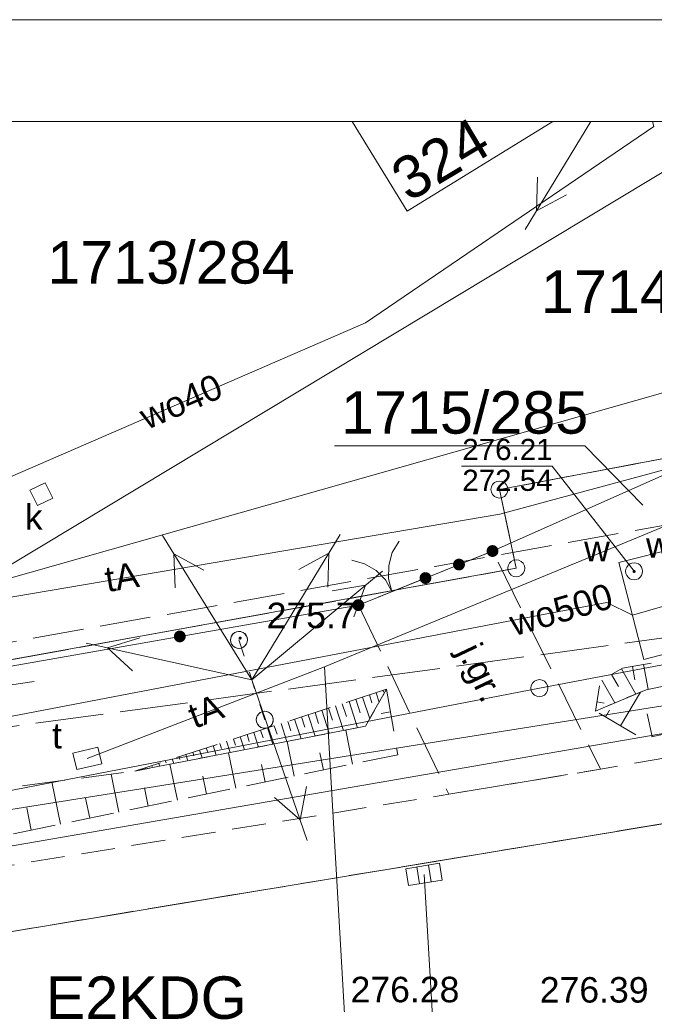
# Model space of a CAD drawing. Header units: centimetres. Extents: x -1545 to 32023, y 2301 to 66956.
# Tile 8 of 20: x 6586 to 8454, y 64047 to 66945. Entities that reach past the tile are written whole.
import ezdxf

# ---------------------------------------------------------------- set-up
doc = ezdxf.new("R2010")
doc.units = ezdxf.units.CM
doc.header["$MEASUREMENT"] = 0
for name, pattern in [('PRZER1-1', [100, 50, -50]), ('PRZER2-1', [150, 100, -50]), ('PRZER2_5-1', [175, 125, -50]), ('PRZER3-1', [200, 150, -50]), ('PRZER4-1', [250, 200, -50])]:
    doc.linetypes.add(name, pattern=pattern)
for name, color, linetype in [('130-Z Teren', 7, 'Continuous'), ('Mapa dcp_3_GSLKOG', 7, 'Continuous'), ('Mapa dcp_3_GSPWPN', 7, 'Continuous')]:
    doc.layers.add(name, color=color, linetype=linetype)
for name, color, linetype, lineweight in [('130-Z Teren_Nr_pióra__53', 54, 'Continuous', 13), ('Mapa dcp_3_GEPADR_O_Nr_pióra__7', 7, 'Continuous', 18), ('Mapa dcp_3_GEPPGD_Nr_pióra__2', 94, 'Continuous', 18), ('Mapa dcp_3_GESBZO_Nr_pióra__7', 7, 'Continuous', 18), ('Mapa dcp_3_GESDZI_Nr_pióra__2', 94, 'Continuous', 18), ('Mapa dcp_3_GESDZI_O_Nr_pióra__2', 94, 'Continuous', 18), ('Mapa dcp_3_GESKLU_Nr_pióra__2', 94, 'Continuous', 18), ('Mapa dcp_3_GSLKBR_Nr_pióra__7', 7, 'Continuous', 18), ('Mapa dcp_3_GSLKOG_Nr_pióra__7', 7, 'Continuous', 18), ('Mapa dcp_3_GSLKRW_Nr_pióra__7', 7, 'Continuous', 18), ('Mapa dcp_3_GSLPSZ_Nr_pióra__7', 7, 'Continuous', 18), ('Mapa dcp_3_GSPWPN_O_Nr_pióra__7', 7, 'Continuous', 18), ('Mapa dcp_3_GSPWPS_O_Nr_pióra__7', 7, 'Continuous', 18), ('Mapa dcp_3_GSSKOA_Nr_pióra__7', 7, 'Continuous', 18), ('Mapa dcp_3_GSSKOA_O_Nr_pióra__7', 7, 'Continuous', 18), ('Mapa dcp_3_GSSKOD_Nr_pióra__7', 7, 'Continuous', 18), ('Mapa dcp_3_GSSZSN_Nr_pióra__7', 7, 'Continuous', 18), ('Mapa dcp_3_GULENN_Nr_pióra__3', 1, 'Continuous', 18), ('Mapa dcp_3_GULISL_Nr_pióra__7', 7, 'Continuous', 18), ('Mapa dcp_3_GULWOP_Nr_pióra__6', 5, 'Continuous', 18), ('Mapa dcp_3_GULWOP_O_Nr_pióra__6', 5, 'Continuous', 18), ('Mapa dcp_3_GUPISL_Nr_pióra__7', 7, 'Continuous', 18), ('Mapa dcp_3_GUPKKS_Nr_pióra__7', 7, 'Continuous', 18), ('Mapa dcp_3_GUPKWZ_Nr_pióra__7', 7, 'Continuous', 18), ('Mapa dcp_3_GUPKWZ_O_Nr_pióra__7', 7, 'Continuous', 18), ('Mapa dcp_3_GUPTWZ_Nr_pióra__7', 7, 'Continuous', 18), ('Mapa dcp_3_GUPTWZ_O_Nr_pióra__7', 7, 'Continuous', 18), ('Mapa dcp_3_GUPWSH_Nr_pióra__6', 5, 'Continuous', 18), ('Mapa dcp_3_GUPWSH_O_Nr_pióra__6', 5, 'Continuous', 18), ('Mapa dcp_3_GUPWWZ_Nr_pióra__7', 7, 'Continuous', 18), ('Mapa dcp_3_GUPWWZ_O_Nr_pióra__7', 7, 'Continuous', 18), ('Mapa dcp_3_GUPWZA_O_Nr_pióra__7', 7, 'Continuous', 18), ('Mapa dcp_3_GUSIKP_Nr_pióra__6', 5, 'Continuous', 18), ('Mapa dcp_3_linie rozgraniczające_Nr_pióra__150', 150, 'Continuous', 18), ('Mapa dcp_3_opis pozaramkowy_Nr_pióra__7', 7, 'Continuous', 18), ('Mapa dcp_3_Zakres_Nr_pióra__210', 6, 'Continuous', 18)]:
    doc.layers.add(name, color=color, linetype=linetype, lineweight=lineweight)
for name, color, linetype, lineweight, true_color in [('Mapa dcp_3_GULKDP_Nr_pióra__4', 7, 'Continuous', 18, 0x803300), ('Mapa dcp_3_GULTPR_Nr_pióra__5', 7, 'Continuous', 18, 0xff9100), ('Mapa dcp_3_GULTPR_O_Nr_pióra__5', 7, 'Continuous', 18, 0xff9100), ('Mapa dcp_3_GUPKSH_O_Nr_pióra__4', 7, 'Continuous', 18, 0x803300)]:
    doc.layers.add(name, color=color, linetype=linetype, lineweight=lineweight, true_color=true_color)
doc.styles.add('STYL_AUTOMATYCZNY_1', font='txt')

# ---------------------------------------------------------------- blocks, each defined once
blk = doc.blocks.new('Siatka_1_1', base_point=(-1323.8, -3657.8))
at = {"layer": '130-Z Teren_Nr_pióra__53', "color": 54, "linetype": 'Continuous', "lineweight": 13, "flags": 128}
blk.add_lwpolyline([(-1323.8, -3657.8), (389.2, -253.3), (-68.9, 9924.9), (-1545.8, 10177.5), (-3265.8, 10170.5), (-7834.3, 8146.7), (-5310.3, 1141.2), (-4200.9, -1661.1)], close=True, dxfattribs=at)

msp = doc.modelspace()

# ---------------------------------------------------------------- hatches: boundary and pattern name
at = {"layer": 'Mapa dcp_3_GSLKOG', "linetype": 'Continuous', "lineweight": 0, "true_color": 0x000000}
for points in [[(7970.81, 65397.45), (7966.91, 65395.07), (7963.76, 65391.76), (7961.58, 65387.74), (7960.51, 65383.3), (7960.62, 65378.74), (7961.92, 65374.35), (7964.3, 65370.46), (7967.61, 65367.31), (7971.62, 65365.12), (7976.06, 65364.05), (7980.63, 65364.17), (7985.01, 65365.46), (7988.91, 65367.84), (7992.06, 65371.15), (7994.24, 65375.17), (7995.31, 65379.61), (7995.2, 65384.17), (7993.91, 65388.56), (7991.52, 65392.45), (7988.21, 65395.6), (7984.2, 65397.79), (7979.76, 65398.86), (7975.19, 65398.74)], [(7971.37, 65397.69), (7967.39, 65395.44), (7964.13, 65392.24), (7961.81, 65388.31), (7960.58, 65383.91), (7960.54, 65379.34), (7961.68, 65374.91), (7963.93, 65370.94), (7967.13, 65367.67), (7971.06, 65365.35), (7975.46, 65364.13), (7980.03, 65364.08), (7984.45, 65365.22), (7988.43, 65367.47), (7991.69, 65370.67), (7994.01, 65374.6), (7995.24, 65379), (7995.28, 65383.57), (7994.14, 65388), (7991.9, 65391.97), (7988.7, 65395.24), (7984.76, 65397.56), (7980.36, 65398.78), (7975.79, 65398.83)], [(7872.62, 65357.89), (7868.64, 65355.64), (7865.38, 65352.44), (7863.06, 65348.51), (7861.83, 65344.11), (7861.79, 65339.54), (7862.93, 65335.11), (7865.18, 65331.14), (7868.38, 65327.87), (7872.31, 65325.55), (7876.71, 65324.33), (7881.28, 65324.28), (7885.7, 65325.42), (7889.68, 65327.67), (7892.94, 65330.87), (7895.26, 65334.8), (7896.49, 65339.2), (7896.53, 65343.77), (7895.39, 65348.2), (7893.15, 65352.17), (7889.95, 65355.44), (7886.01, 65357.76), (7881.61, 65358.98), (7877.04, 65359.03)], [(7872.62, 65357.89), (7868.64, 65355.64), (7865.38, 65352.44), (7863.06, 65348.51), (7861.83, 65344.11), (7861.79, 65339.54), (7862.93, 65335.11), (7865.18, 65331.14), (7868.38, 65327.87), (7872.31, 65325.55), (7876.71, 65324.33), (7881.28, 65324.28), (7885.7, 65325.42), (7889.68, 65327.67), (7892.94, 65330.87), (7895.26, 65334.8), (7896.49, 65339.2), (7896.53, 65343.77), (7895.39, 65348.2), (7893.15, 65352.17), (7889.95, 65355.44), (7886.01, 65357.76), (7881.61, 65358.98), (7877.04, 65359.03)], [(7773.87, 65318.09), (7769.89, 65315.84), (7766.63, 65312.64), (7764.31, 65308.71), (7763.08, 65304.31), (7763.04, 65299.74), (7764.18, 65295.31), (7766.43, 65291.34), (7769.63, 65288.07), (7773.56, 65285.75), (7777.96, 65284.53), (7782.53, 65284.48), (7786.95, 65285.62), (7790.93, 65287.87), (7794.19, 65291.07), (7796.51, 65295), (7797.74, 65299.4), (7797.78, 65303.97), (7796.64, 65308.4), (7794.4, 65312.37), (7791.2, 65315.64), (7787.26, 65317.96), (7782.86, 65319.18), (7778.29, 65319.23)], [(7579.89, 65239.59), (7575.53, 65238.22), (7571.67, 65235.77), (7568.58, 65232.4), (7566.47, 65228.35), (7565.48, 65223.89), (7565.67, 65219.33), (7567.04, 65214.97), (7569.5, 65211.12), (7572.86, 65208.03), (7576.91, 65205.92), (7581.37, 65204.92), (7585.94, 65205.12), (7590.29, 65206.49), (7594.15, 65208.94), (7597.24, 65212.31), (7599.35, 65216.36), (7600.34, 65220.82), (7600.15, 65225.38), (7598.78, 65229.74), (7596.33, 65233.59), (7592.96, 65236.68), (7588.91, 65238.79), (7584.45, 65239.79)], [(7054.01, 65147.3), (7049.65, 65145.93), (7045.8, 65143.48), (7042.71, 65140.11), (7040.6, 65136.06), (7039.6, 65131.6), (7039.8, 65127.04), (7041.17, 65122.68), (7043.62, 65118.83), (7046.99, 65115.74), (7051.04, 65113.62), (7055.5, 65112.63), (7060.06, 65112.83), (7064.42, 65114.2), (7068.27, 65116.65), (7071.36, 65120.02), (7073.48, 65124.07), (7074.47, 65128.53), (7074.27, 65133.09), (7072.9, 65137.45), (7070.45, 65141.3), (7067.09, 65144.39), (7063.03, 65146.5), (7058.58, 65147.5)], [(7054.01, 65147.3), (7049.65, 65145.93), (7045.8, 65143.48), (7042.71, 65140.11), (7040.6, 65136.06), (7039.6, 65131.6), (7039.8, 65127.04), (7041.17, 65122.68), (7043.62, 65118.83), (7046.99, 65115.74), (7051.04, 65113.62), (7055.5, 65112.63), (7060.06, 65112.83), (7064.42, 65114.2), (7068.27, 65116.65), (7071.36, 65120.02), (7073.48, 65124.07), (7074.47, 65128.53), (7074.27, 65133.09), (7072.9, 65137.45), (7070.45, 65141.3), (7067.09, 65144.39), (7063.03, 65146.5), (7058.58, 65147.5)]]:
    msp.add_hatch(color=18, dxfattribs=at).paths.add_polyline_path(points)
at = {"layer": 'Mapa dcp_3_GSPWPN', "linetype": 'Continuous', "lineweight": 0, "true_color": 0x000000}
msp.add_hatch(color=18, dxfattribs=at).paths.add_polyline_path([(7230.31, 65125.26), (7230.46, 65124.09), (7230.91, 65123.01), (7231.63, 65122.07), (7232.56, 65121.36), (7233.65, 65120.91), (7234.81, 65120.76), (7235.98, 65120.91), (7237.06, 65121.36), (7237.99, 65122.07), (7238.71, 65123.01), (7239.16, 65124.09), (7239.31, 65125.26), (7239.16, 65126.42), (7238.71, 65127.51), (7237.99, 65128.44), (7237.06, 65129.15), (7235.98, 65129.6), (7234.81, 65129.76), (7233.65, 65129.6), (7232.56, 65129.15), (7231.63, 65128.44), (7230.91, 65127.51), (7230.46, 65126.42)])
at = {"layer": 'Mapa dcp_3_GUPWSH_Nr_pióra__6', "linetype": 'Continuous', "lineweight": 18}
msp.add_hatch(color=5, dxfattribs=at).paths.add_polyline_path([(8390.31, 65321.25), (8390.46, 65320.09), (8390.91, 65319), (8391.63, 65318.07), (8392.56, 65317.36), (8393.65, 65316.91), (8394.81, 65316.75), (8395.98, 65316.91), (8397.06, 65317.36), (8397.99, 65318.07), (8398.71, 65319), (8399.16, 65320.09), (8399.31, 65321.25), (8399.16, 65322.42), (8398.71, 65323.5), (8397.99, 65324.44), (8397.06, 65325.15), (8395.98, 65325.6), (8394.81, 65325.75), (8393.65, 65325.6), (8392.56, 65325.15), (8391.63, 65324.44), (8390.91, 65323.5), (8390.46, 65322.42)])

# ---------------------------------------------------------------- linework, layer by layer
at = {"layer": 'Mapa dcp_3_GEPPGD_Nr_pióra__2', "color": 94, "linetype": 'Continuous', "lineweight": 18, "flags": 128}
for points in [[(7998.31, 65587.45), (8006.04, 65586.23), (8013.01, 65582.68), (8018.54, 65577.15), (8022.09, 65570.18), (8023.31, 65562.45), (8022.09, 65554.73), (8018.54, 65547.76), (8013.01, 65542.23), (8006.04, 65538.68), (7998.31, 65537.45), (7990.59, 65538.68), (7983.62, 65542.23), (7978.09, 65547.76), (7974.53, 65554.73), (7973.31, 65562.45), (7974.53, 65570.18), (7978.09, 65577.15), (7983.62, 65582.68), (7990.59, 65586.23)], [(8047.81, 65355.55), (8055.54, 65354.33), (8062.51, 65350.78), (8068.04, 65345.25), (8071.59, 65338.28), (8072.81, 65330.55), (8071.59, 65322.83), (8068.04, 65315.86), (8062.51, 65310.33), (8055.54, 65306.78), (8047.81, 65305.55), (8040.09, 65306.78), (8033.12, 65310.33), (8027.59, 65315.86), (8024.03, 65322.83), (8022.81, 65330.55), (8024.03, 65338.28), (8027.59, 65345.25), (8033.12, 65350.78), (8040.09, 65354.33)], [(8115.91, 65002.85), (8123.64, 65001.63), (8130.61, 64998.08), (8136.14, 64992.55), (8139.69, 64985.58), (8140.91, 64977.85), (8139.69, 64970.13), (8136.14, 64963.16), (8130.61, 64957.63), (8123.64, 64954.08), (8115.91, 64952.85), (8108.19, 64954.08), (8101.22, 64957.63), (8095.69, 64963.16), (8092.13, 64970.13), (8090.91, 64977.85), (8092.13, 64985.58), (8095.69, 64992.55), (8101.22, 64998.08), (8108.19, 65001.63)]]:
    msp.add_lwpolyline(points, close=True, dxfattribs=at)
at = {"layer": 'Mapa dcp_3_GESBZO_Nr_pióra__7', "color": 7, "linetype": 'Continuous', "lineweight": 18, "flags": 128}
msp.add_lwpolyline([(8155.67, 66645.21), (7726.11, 66381.65), (7564.43, 66645.21)], dxfattribs=at)
at = {"layer": 'Mapa dcp_3_GESDZI_Nr_pióra__2', "color": 94, "linetype": 'Continuous', "lineweight": 18, "flags": 128}
for points in [[(8726.54, 66645.21), (5893.71, 64941.16), (3767.81, 64540.26), (2304.81, 64324.26), (6329.67, 66645.21)], [(9952.74, 66645.21), (10376.81, 65726.25), (8917.21, 65486.35), (8868.31, 65726.55), (7998.31, 65562.45), (8047.81, 65330.55), (5893.71, 64941.16), (8726.54, 66645.21)], [(1439.6, 63793.68), (4114.61, 64223.86), (4935.21, 64362.36), (10590.41, 65261.15), (13328.91, 65696.55), (15689.6, 66071.75)]]:
    msp.add_lwpolyline(points, dxfattribs=at)
for points in [[(7998.31, 65562.45), (8868.31, 65726.55), (8917.21, 65486.35), (10376.81, 65726.25), (10505.91, 65440.85), (8985.61, 65142.95), (8115.91, 64977.85), (4935.21, 64362.36), (5893.71, 64941.16), (8047.81, 65330.55)], [(8985.61, 65142.95), (10505.91, 65440.85), (11115.21, 65550.05), (10590.41, 65261.15), (4935.21, 64362.36), (8115.91, 64977.85)]]:
    msp.add_lwpolyline(points, close=True, dxfattribs=at)
at = {"layer": 'Mapa dcp_3_GESDZI_O_Nr_pióra__2', "color": 94, "linetype": 'Continuous', "lineweight": 18, "flags": 128}
msp.add_lwpolyline([(8420.51, 65516.85), (8249.96, 65691.2), (7512.71, 65691.21)], dxfattribs=at)
at = {"layer": 'Mapa dcp_3_GESKLU_Nr_pióra__2', "color": 94, "linetype": 'PRZER3-1', "lineweight": 18, "flags": 128}
for points in [[(9952.74, 66645.21), (10376.81, 65726.25), (8917.21, 65486.35), (8868.31, 65726.55), (7998.31, 65562.45), (8047.81, 65330.55), (5893.71, 64941.16), (3767.81, 64540.26), (2304.81, 64324.26), (1439.6, 64183.24)], [(1439.6, 64183.24), (2304.81, 64324.26), (3767.81, 64540.26), (5893.71, 64941.16), (8047.81, 65330.55), (7998.31, 65562.45), (8868.31, 65726.55), (8917.21, 65486.35), (10376.81, 65726.25), (10505.91, 65440.85), (11115.21, 65550.05), (13923.51, 66015.15), (14069.21, 66071.75), (14338.91, 66100.95), (14303.01, 66170.55), (14982.41, 66532.25), (15193.16, 66645.21)]]:
    msp.add_lwpolyline(points, dxfattribs=at)
at = {"layer": 'Mapa dcp_3_GSLKBR_Nr_pióra__7', "color": 7, "linetype": 'Continuous', "lineweight": 18, "flags": 128}
for points in [[(7681.66, 65262.1), (7671.91, 65300.03), (7672.3, 65339.18), (7682.81, 65376.9), (7702.73, 65410.62)], [(7563.58, 65354.61), (7601.3, 65344.09), (7635.01, 65324.18), (7662.42, 65296.21), (7681.66, 65262.1)], [(7780.41, 65301.85), (7582.91, 65222.36)]]:
    msp.add_lwpolyline(points, dxfattribs=at)
at = {"layer": 'Mapa dcp_3_GSLKOG_Nr_pióra__7', "color": 7, "linetype": 'Continuous', "lineweight": 18, "flags": 128}
for points in [[(7977.91, 65381.45), (9107.51, 65882.95), (9686.11, 66147.35), (10111.81, 66326.85)], [(7780.41, 65301.85), (7977.91, 65381.45)], [(2031.81, 64548.26), (2806.81, 64612.16), (2837.61, 64389.56), (7582.91, 65222.36)]]:
    msp.add_lwpolyline(points, dxfattribs=at)
at = {"layer": 'Mapa dcp_3_GSLKRW_Nr_pióra__7', "color": 7, "linetype": 'Continuous', "lineweight": 18, "flags": 128}
msp.add_lwpolyline([(4593.41, 63936.06), (10774.41, 64958.25), (14246.81, 65562.75)], dxfattribs=at)
at = {"layer": 'Mapa dcp_3_GSLPSZ_Nr_pióra__7', "color": 7, "linetype": 'Continuous', "lineweight": 18, "flags": 128}
msp.add_lwpolyline([(15689.6, 66088.46), (1439.6, 63629.7)], dxfattribs=at)
at = {"layer": 'Mapa dcp_3_GSSKOA_Nr_pióra__7', "color": 7, "linetype": 'PRZER3-1', "lineweight": 18, "flags": 128}
msp.add_lwpolyline([(7582.91, 65222.36), (7849.11, 64665.75), (8296.11, 64739.45), (7977.91, 65381.45)], close=True, dxfattribs=at)
msp.add_lwpolyline([(1439.6, 63411.28), (2787.31, 63635.86), (4593.41, 63936.06), (10774.41, 64958.25), (10939.77, 64987.04), (11273.02, 64313.56), (11078.11, 64280.15), (5537.91, 63357.06), (2909.41, 62924.36), (1439.6, 62679.76)], dxfattribs=at)
at = {"layer": 'Mapa dcp_3_GSSKOD_Nr_pióra__7', "color": 7, "linetype": 'PRZER2-1', "lineweight": 18, "flags": 128}
msp.add_lwpolyline([(1439.6, 63609.19), (2051.41, 63711.46), (4534.01, 64128.26), (7849.11, 64665.75), (8296.11, 64739.45), (9523.41, 64955.25), (10187.01, 65063.75), (10367.61, 65095.05), (10859.11, 65150.05), (10939.77, 64987.04), (10774.41, 64958.25), (4593.41, 63936.06), (2787.31, 63635.86), (1439.6, 63411.28)], dxfattribs=at)
at = {"layer": 'Mapa dcp_3_GSSZSN_Nr_pióra__7', "color": 7, "linetype": 'PRZER2_5-1', "lineweight": 18, "flags": 128}
for points in [[(9299.81, 65235.35), (8861.21, 65126.75), (8360.31, 65036.35), (8295.81, 64999.45), (8280.91, 64910.25), (8430.11, 64973.25), (9275.91, 65144.05)], [(9299.81, 65235.35), (9381.41, 65032.35), (8419.01, 64829.05), (8280.91, 64910.25), (8430.11, 64973.25), (9275.91, 65144.05)]]:
    msp.add_lwpolyline(points, dxfattribs=at)
at = {"layer": 'Mapa dcp_3_GSSZSN_Nr_pióra__7', "color": 7, "linetype": 'Continuous', "lineweight": 18, "flags": 128}
for points in [[(8357.45, 65034.72), (8399.91, 64960.5)], [(8389.99, 65041.71), (8397.15, 65002.03)], [(8422.9, 65047.65), (8436.11, 64974.47)], [(8299.39, 65001.5), (8337.85, 64934.3)], [(8328.42, 65018.11), (8348.65, 64982.76)], [(7655.51, 64971.02), (7657.06, 64966.22)], [(7575.43, 64945.05), (7588.37, 64905.14)], [(7595.45, 64951.54), (7616.17, 64887.65)], [(7615.47, 64958.03), (7622.89, 64935.14)], [(7635.49, 64964.52), (7644.47, 64936.84)], [(8355.08, 64866.64), (8413.69, 64966.32)], [(7475.33, 64912.59), (7497.24, 64845.04)], [(7495.35, 64919.08), (7506.7, 64884.08)], [(7515.37, 64925.57), (7538.87, 64853.11)], [(7535.39, 64932.06), (7547.54, 64894.61)], [(7555.41, 64938.55), (7580.5, 64861.19)], [(8285.47, 64937.55), (8307, 64933.96)], [(8310.46, 64892.88), (8322.14, 64912.74)], [(7395.26, 64886.62), (7413.98, 64828.88)], [(7415.28, 64893.11), (7425.04, 64863.01)], [(7435.3, 64899.6), (7455.61, 64836.96)], [(7455.31, 64906.09), (7465.87, 64873.55)], [(7677.29, 64908.23), (7650, 64903.63)], [(8447.74, 64835.12), (8433.62, 64901.95)], [(7295.16, 64854.16), (7302.53, 64831.42)], [(7315.18, 64860.65), (7330.72, 64812.73)], [(7335.2, 64867.14), (7343.37, 64841.95)], [(7355.22, 64873.63), (7372.35, 64820.8)], [(7375.24, 64880.12), (7384.2, 64852.48)], [(7566.07, 64754.61), (7545.56, 64854.41)], [(7215.08, 64828.19), (7220.87, 64810.36)], [(7235.1, 64834.68), (7247.46, 64796.57)], [(7255.12, 64841.17), (7261.7, 64820.89)], [(7275.14, 64847.66), (7289.09, 64804.65)], [(7114.99, 64795.72), (7122.57, 64772.34)], [(7135.01, 64802.22), (7139.2, 64789.3)], [(7155.03, 64808.71), (7164.2, 64780.42)], [(7175.05, 64815.2), (7180.03, 64799.83)], [(7195.07, 64821.69), (7205.83, 64788.5)], [(7394.01, 64719.25), (7373.11, 64820.95)], [(7034.91, 64769.76), (7039.31, 64756.19)], [(7054.93, 64776.25), (7057.53, 64768.24)], [(7074.95, 64782.74), (7080.94, 64764.26)], [(7094.97, 64789.23), (7098.36, 64778.77)], [(7221.96, 64683.89), (7200.67, 64787.49)], [(7480.04, 64736.93), (7469.69, 64787.31)], [(6954.83, 64743.79), (6956.05, 64740.03)], [(6974.85, 64750.28), (6975.86, 64747.18)], [(6994.87, 64756.77), (6997.68, 64748.11)], [(7014.89, 64763.26), (7016.69, 64757.71)], [(7049.91, 64648.53), (7028.22, 64754.04)], [(7307.99, 64701.57), (7297.44, 64752.9)], [(6877.85, 64613.17), (6854.92, 64724.77)], [(6934.82, 64737.29), (6935.03, 64736.64)], [(7135.93, 64666.21), (7125.19, 64718.49)], [(6705.8, 64577.81), (6680.3, 64701.89)], [(6963.88, 64630.85), (6952.94, 64684.08)], [(6791.83, 64595.49), (6779.72, 64654.41)], [(6619.77, 64560.13), (6606.38, 64625.29)]]:
    msp.add_lwpolyline(points, dxfattribs=at)
at = {"layer": 'Mapa dcp_3_GSSZSN_Nr_pióra__7', "color": 7, "linetype": 'PRZER2_5-1', "lineweight": 18, "flags": 128}
for points in [[(7666.11, 64974.46), (7698.61, 64781.85), (5996.11, 64431.96), (3650.11, 64039.96), (2054.71, 63765.46), (2128.01, 63971.46), (3390.71, 64231.66), (5926.91, 64603.16), (6924.21, 64733.86), (7603.51, 64865.66)], [(7666.11, 64974.46), (6924.21, 64733.86), (7603.51, 64865.66)]]:
    msp.add_lwpolyline(points, close=True, dxfattribs=at)
at = {"layer": 'Mapa dcp_3_GULENN_Nr_pióra__3', "color": 1, "linetype": 'Continuous', "lineweight": 18, "flags": 128}
for points in [[(8267.46, 66645.21), (8074.29, 66327.24)], [(8195.37, 66430.24), (8107.67, 66382.19), (8109.91, 66482.16)], [(7269.35, 65002.27), (7006.08, 65427.35)], [(7269.35, 65002.27), (7528.95, 65429.6)], [(7043.03, 65272.75), (7039.93, 65372.7), (7128.04, 65325.4)], [(7407.88, 65326.6), (7495.57, 65374.65), (7493.34, 65274.68)], [(7269.35, 65002.27), (7653.46, 65322.36)], [(7505.53, 65264.18), (7604.07, 65281.21), (7569.55, 65187.35)], [(6917.67, 65028.77), (6843.9, 65096.28), (6939.25, 65126.42)], [(7269.35, 65002.27), (6781.12, 65110.15)], [(7269.35, 65002.27), (7432.53, 64529.65)], [(7430.55, 64688.6), (7411.55, 64590.42), (7336.02, 64655.96)]]:
    msp.add_lwpolyline(points, dxfattribs=at)
at = {"layer": 'Mapa dcp_3_GULISL_Nr_pióra__7', "color": 7, "linetype": 'Continuous', "lineweight": 18, "flags": 128}
for points in [[(7239.03, 65096), (7232.61, 65094.82), (7226.11, 65095.34), (7219.96, 65097.53), (7214.59, 65101.24), (7210.35, 65106.2), (7207.55, 65112.1), (7206.37, 65118.52), (7206.89, 65125.02), (7209.08, 65131.17), (7212.78, 65136.54), (7217.75, 65140.78), (7223.65, 65143.58), (7230.06, 65144.76), (7236.57, 65144.24), (7242.72, 65142.05), (7248.09, 65138.35), (7252.32, 65133.38), (7255.13, 65127.48), (7256.31, 65121.07), (7255.79, 65114.56), (7253.6, 65108.41), (7249.9, 65103.04), (7244.93, 65098.81)], [(7239.03, 65096), (7232.61, 65094.82), (7226.11, 65095.34), (7219.96, 65097.53), (7214.59, 65101.24), (7210.35, 65106.2), (7207.55, 65112.1), (7206.37, 65118.52), (7206.89, 65125.02), (7209.08, 65131.17), (7212.78, 65136.54), (7217.75, 65140.78), (7223.65, 65143.58), (7230.06, 65144.76), (7236.57, 65144.24), (7242.72, 65142.05), (7248.09, 65138.35), (7252.32, 65133.38), (7255.13, 65127.48), (7256.31, 65121.07), (7255.79, 65114.56), (7253.6, 65108.41), (7249.9, 65103.04), (7244.93, 65098.81)], [(7315.05, 64860.97), (7308.63, 64859.79), (7302.12, 64860.31), (7295.98, 64862.5), (7290.6, 64866.2), (7286.37, 64871.17), (7283.57, 64877.07), (7282.39, 64883.48), (7282.91, 64889.99), (7285.1, 64896.14), (7288.8, 64901.51), (7293.77, 64905.74), (7299.66, 64908.55), (7306.08, 64909.73), (7312.59, 64909.21), (7318.74, 64907.02), (7324.11, 64903.31), (7328.34, 64898.35), (7331.14, 64892.45), (7332.32, 64886.03), (7331.8, 64879.53), (7329.62, 64873.38), (7325.91, 64868.01), (7320.94, 64863.77)], [(7315.05, 64860.97), (7308.63, 64859.79), (7302.12, 64860.31), (7295.98, 64862.5), (7290.6, 64866.2), (7286.37, 64871.17), (7283.57, 64877.07), (7282.39, 64883.48), (7282.91, 64889.99), (7285.1, 64896.14), (7288.8, 64901.51), (7293.77, 64905.74), (7299.66, 64908.55), (7306.08, 64909.73), (7312.59, 64909.21), (7318.74, 64907.02), (7324.11, 64903.31), (7328.34, 64898.35), (7331.14, 64892.45), (7332.32, 64886.03), (7331.8, 64879.53), (7329.62, 64873.38), (7325.91, 64868.01), (7320.94, 64863.77)]]:
    msp.add_lwpolyline(points, close=True, dxfattribs=at)
at = {"layer": 'Mapa dcp_3_GULISL_Nr_pióra__7', "color": 7, "linetype": 'PRZER1-1', "lineweight": 18, "flags": 128}
msp.add_lwpolyline([(7231.34, 65119.79), (7307.36, 64884.76)], dxfattribs=at)
msp.add_lwpolyline([(7231.34, 65119.79), (7307.36, 64884.76)], dxfattribs=at)
at = {"layer": 'Mapa dcp_3_GULKDP_Nr_pióra__4', "color": 36, "linetype": 'Continuous', "lineweight": 18, "true_color": 0x803300, "flags": 128}
msp.add_lwpolyline([(7776.2, 64429.76), (7821.84, 63661.46)], dxfattribs=at)
at = {"layer": 'Mapa dcp_3_GULTPR_Nr_pióra__5', "color": 30, "linetype": 'Continuous', "lineweight": 18, "true_color": 0xff9100, "flags": 128}
for points in [[(7483.36, 65041.02), (11368.6, 66645.21)], [(5772.39, 65112.08), (7999.62, 65489.65), (8558.7, 65640.83), (9976.81, 65670.55), (10059.76, 65406.07)], [(1439.6, 63838.77), (2042.28, 63942.22), (2293.27, 62383.39), (2467.4, 62373.62), (3849.12, 62477.34), (5089.81, 62660.26), (6723.64, 62989.22), (7590.16, 63185.33), (7483.36, 65041.02)], [(6784.8, 64771.05), (7483.36, 65041.02)], [(6133.81, 64924.71), (6628.42, 64997.88)]]:
    msp.add_lwpolyline(points, dxfattribs=at)
at = {"layer": 'Mapa dcp_3_GULWOP_Nr_pióra__6', "color": 5, "linetype": 'Continuous', "lineweight": 18, "flags": 128}
for points in [[(8449.17, 66645.21), (8452.86, 66630.56), (7604.27, 66052.66), (5600.41, 65184.96), (5573.73, 64770.6)], [(8389.81, 65192.25), (8600.81, 65253.25), (8681.81, 65276.25), (8787.81, 65306.25)], [(8389.81, 65192.25), (8314.57, 65230.17), (8117.72, 65192.94), (6265.24, 64838.99), (4500.34, 64507.38), (3619.6, 64354.89), (3037.39, 64254.1), (2744.27, 64197.08), (1439.6, 63933.08)]]:
    msp.add_lwpolyline(points, dxfattribs=at)
at = {"layer": 'Mapa dcp_3_GUPISL_Nr_pióra__7', "color": 7, "linetype": 'Continuous', "lineweight": 18, "flags": 128}
for points in [[(7231.34, 65144.79), (7237.81, 65143.94), (7243.84, 65141.44), (7249.02, 65137.47), (7252.99, 65132.29), (7255.49, 65126.26), (7256.34, 65119.79), (7255.49, 65113.32), (7252.99, 65107.29), (7249.02, 65102.11), (7243.84, 65098.14), (7237.81, 65095.64), (7231.34, 65094.79), (7224.87, 65095.64), (7218.84, 65098.14), (7213.66, 65102.11), (7209.69, 65107.29), (7207.19, 65113.32), (7206.34, 65119.79), (7207.19, 65126.26), (7209.69, 65132.29), (7213.66, 65137.47), (7218.84, 65141.44), (7224.87, 65143.94)], [(7307.36, 64909.76), (7313.83, 64908.91), (7319.86, 64906.41), (7325.03, 64902.44), (7329.01, 64897.26), (7331.5, 64891.23), (7332.36, 64884.76), (7331.5, 64878.29), (7329.01, 64872.26), (7325.03, 64867.08), (7319.86, 64863.11), (7313.83, 64860.61), (7307.36, 64859.76), (7300.88, 64860.61), (7294.86, 64863.11), (7289.68, 64867.08), (7285.7, 64872.26), (7283.21, 64878.29), (7282.36, 64884.76), (7283.21, 64891.23), (7285.7, 64897.26), (7289.68, 64902.44), (7294.86, 64906.41), (7300.88, 64908.91)]]:
    msp.add_lwpolyline(points, close=True, dxfattribs=at)
at = {"layer": 'Mapa dcp_3_GUPKKS_Nr_pióra__7', "color": 7, "linetype": 'Continuous', "lineweight": 18, "flags": 128}
msp.add_lwpolyline([(7722.83, 64446.37), (7821.52, 64462.49), (7829.58, 64413.14), (7730.89, 64397.03)], close=True, dxfattribs=at)
for points in [[(7754.9, 64451.61), (7762.96, 64402.26)], [(7789.45, 64457.25), (7797.5, 64407.9)]]:
    msp.add_lwpolyline(points, dxfattribs=at)
at = {"layer": 'Mapa dcp_3_GUPKWZ_Nr_pióra__7', "color": 7, "linetype": 'Continuous', "lineweight": 18, "flags": 128}
msp.add_lwpolyline([(6615.96, 65560.42), (6637.84, 65515.46), (6682.8, 65537.35), (6660.91, 65582.3)], close=True, dxfattribs=at)
at = {"layer": 'Mapa dcp_3_GUPTWZ_Nr_pióra__7', "color": 7, "linetype": 'Continuous', "lineweight": 18, "flags": 128}
msp.add_lwpolyline([(6827.04, 64755.34), (6754.04, 64738.11), (6742.56, 64786.77), (6815.55, 64804)], close=True, dxfattribs=at)
at = {"layer": 'Mapa dcp_3_GUPWSH_O_Nr_pióra__6', "color": 5, "linetype": 'Continuous', "lineweight": 18, "flags": 128}
msp.add_lwpolyline([(8394.79, 65321.71), (8153.2, 65631.57), (7886.31, 65631.57)], dxfattribs=at)
at = {"layer": 'Mapa dcp_3_GUPWWZ_Nr_pióra__7', "color": 7, "linetype": 'Continuous', "lineweight": 18, "flags": 128}
msp.add_lwpolyline([(8394.79, 65346.71), (8401.26, 65345.86), (8407.29, 65343.37), (8412.46, 65339.39), (8416.44, 65334.21), (8418.93, 65328.19), (8419.79, 65321.71), (8418.93, 65315.24), (8416.44, 65309.21), (8412.46, 65304.04), (8407.29, 65300.06), (8401.26, 65297.57), (8394.79, 65296.71), (8388.32, 65297.57), (8382.29, 65300.06), (8377.11, 65304.04), (8373.14, 65309.21), (8370.64, 65315.24), (8369.79, 65321.71), (8370.64, 65328.19), (8373.14, 65334.21), (8377.11, 65339.39), (8382.29, 65343.37), (8388.32, 65345.86)], close=True, dxfattribs=at)
at = {"layer": 'Mapa dcp_3_GUSIKP_Nr_pióra__6', "color": 5, "linetype": 'Continuous', "lineweight": 18, "flags": 128}
msp.add_lwpolyline([(8423.81, 65062.25), (8349.81, 65347.25), (8521.81, 65391.25), (8500.81, 65469.25), (8640.81, 65505.25), (8660.81, 65428.25), (8749.81, 65451.25), (8823.81, 65166.25)], close=True, dxfattribs=at)
at = {"layer": 'Mapa dcp_3_linie rozgraniczające_Nr_pióra__150', "color": 150, "linetype": 'PRZER3-1', "lineweight": 18, "flags": 128}
msp.add_lwpolyline([(1496.05, 64273.71), (4603.2, 64764.62), (7808.64, 65335.7), (10346.2, 65792.59), (11758.12, 66025.84), (14529.9, 66501.13), (15363, 66637.11)], dxfattribs=at)
at = {"layer": 'Mapa dcp_3_opis pozaramkowy_Nr_pióra__7', "color": 7, "linetype": 'Continuous', "lineweight": 18, "flags": 128}
msp.add_lwpolyline([(1139.6, 66945.22), (15989.6, 66945.21)], dxfattribs=at)
msp.add_lwpolyline([(1439.6, 46245.21), (1439.6, 66645.21), (15689.6, 66645.21), (15689.6, 46245.21)], close=True, dxfattribs=at)
at = {"layer": 'Mapa dcp_3_Zakres_Nr_pióra__210', "color": 6, "linetype": 'PRZER4-1', "lineweight": 18, "flags": 128}
msp.add_lwpolyline([(5357.44, 64700.93), (4628.46, 63604.64), (3338.48, 55229.41), (4981.12, 52862.78), (6247.48, 52609.51), (7774.5, 52309.52), (12684.56, 51344.93), (14507.43, 63168.67), (13092.56, 65751.94)], close=True, dxfattribs=at)

# ---------------------------------------------------------------- block references
at = {"layer": '130-Z Teren', "color": 54, "lineweight": 13, "rotation": 351.948685}
msp.add_blockref('Siatka_1_1', (10094.31, 52345.25), dxfattribs=at)

# ---------------------------------------------------------------- texts
at = {"layer": 'Mapa dcp_3_GEPADR_O_Nr_pióra__7', "color": 7, "linetype": 'Continuous', "lineweight": 18, "insert": (7731.8, 66405.28), "char_height": 125, "attachment_point": 7, "rotation": 30.76737, "style": 'STYL_AUTOMATYCZNY_1'}
msp.add_mtext('\\A1;{\\pql;\\fArial|b0|i0|c238|p38;324}', dxfattribs=at)
at = {"layer": 'Mapa dcp_3_GESDZI_O_Nr_pióra__2', "color": 94, "linetype": 'Continuous', "lineweight": 18, "char_height": 125, "attachment_point": 7, "rotation": 359.99998, "style": 'STYL_AUTOMATYCZNY_1'}
for s, insert in [('\\A1;{\\pql;\\fArial|b0|i0|c238|p38;1713/284}', (6667.01, 66166.66)), ('\\A1;{\\pql;\\fArial|b0|i0|c238|p38;1714/285}', (8120.41, 66080.54)), ('\\A1;{\\pql;\\fArial|b0|i0|c238|p38;1715/285}', (7531.71, 65725.04))]:
    msp.add_mtext(s, dxfattribs=dict(at, insert=insert))
at = {"layer": 'Mapa dcp_3_GSPWPN_O_Nr_pióra__7', "color": 7, "linetype": 'Continuous', "lineweight": 18, "insert": (7312.89, 65153.31), "char_height": 75, "attachment_point": 7, "rotation": 359.99998, "style": 'STYL_AUTOMATYCZNY_1'}
msp.add_mtext('\\A1;{\\pql;\\fArial|b0|i0|c238|p38;275.7}', dxfattribs=at)
at = {"layer": 'Mapa dcp_3_GSPWPS_O_Nr_pióra__7', "color": 7, "linetype": 'Continuous', "lineweight": 18, "insert": (7559.89, 64052.31), "char_height": 75, "attachment_point": 7, "rotation": 359.99998, "style": 'STYL_AUTOMATYCZNY_1'}
msp.add_mtext('\\A1;{\\pql;\\fArial|b0|i0|c238|p38;276.28}', dxfattribs=at)
at = {"layer": 'Mapa dcp_3_GSSKOA_O_Nr_pióra__7', "color": 7, "linetype": 'Continuous', "lineweight": 18, "insert": (7853.29, 65077.33), "char_height": 75, "attachment_point": 7, "rotation": 295.33907, "style": 'STYL_AUTOMATYCZNY_1'}
msp.add_mtext('\\A1;{\\pql;\\fArial|b0|i0|c238|p38;j.gr.}', dxfattribs=at)
at = {"layer": 'Mapa dcp_3_GULTPR_O_Nr_pióra__5', "color": 30, "linetype": 'Continuous', "lineweight": 18, "true_color": 0xff9100, "char_height": 75, "attachment_point": 7, "style": 'STYL_AUTOMATYCZNY_1'}
for insert, rotation in [((6843.68, 65259.28), 9.62154), ((7100.9, 64856.83), 21.12949)]:
    msp.add_mtext('\\A1;{\\pql;\\fArial|b0|i0|c238|p38;tA}', dxfattribs=dict(at, insert=insert, rotation=rotation))
at = {"layer": 'Mapa dcp_3_GULWOP_O_Nr_pióra__6', "color": 5, "linetype": 'Continuous', "lineweight": 18, "char_height": 75, "attachment_point": 7, "style": 'STYL_AUTOMATYCZNY_1'}
for s, insert, rotation in [('\\A1;{\\pql;\\fArial|b0|i0|c238|p38;wo40}', (6960.77, 65736.48), 23.41336), ('\\A1;{\\pql;\\fArial|b0|i0|c238|p38;wo500}', (8042.1, 65129.35), 16.12453)]:
    msp.add_mtext(s, dxfattribs=dict(at, insert=insert, rotation=rotation))
at = {"layer": 'Mapa dcp_3_GUPKSH_O_Nr_pióra__4', "color": 36, "linetype": 'Continuous', "lineweight": 18, "true_color": 0x803300, "insert": (8117.01, 64051.39), "char_height": 75, "attachment_point": 7, "rotation": 359.99998, "style": 'STYL_AUTOMATYCZNY_1'}
msp.add_mtext('\\A1;{\\pql;\\fArial|b0|i0|c238|p38;276.39}', dxfattribs=at)
at = {"layer": 'Mapa dcp_3_GUPKWZ_O_Nr_pióra__7', "color": 7, "linetype": 'Continuous', "lineweight": 18, "insert": (6600.91, 65444.02), "char_height": 75, "attachment_point": 7, "rotation": 359.99998, "style": 'STYL_AUTOMATYCZNY_1'}
msp.add_mtext('\\A1;{\\pql;\\fArial|b0|i0|c238|p38;k}', dxfattribs=at)
at = {"layer": 'Mapa dcp_3_GUPTWZ_O_Nr_pióra__7', "color": 7, "linetype": 'Continuous', "lineweight": 18, "insert": (6681, 64799.62), "char_height": 75, "attachment_point": 7, "rotation": 359.99998, "style": 'STYL_AUTOMATYCZNY_1'}
msp.add_mtext('\\A1;{\\pql;\\fArial|b0|i0|c238|p38;t}', dxfattribs=at)
at = {"layer": 'Mapa dcp_3_GUPWSH_O_Nr_pióra__6', "color": 5, "linetype": 'Continuous', "lineweight": 18, "char_height": 62.25, "attachment_point": 7, "rotation": 359.99998, "style": 'STYL_AUTOMATYCZNY_1'}
for s, insert in [('\\A1;{\\pql;\\fArial|b0|i0|c238|p38;276.21}', (7888.86, 65648.42)), ('\\A1;{\\pql;\\fArial|b0|i0|c238|p38;272.54}', (7888.86, 65557.54))]:
    msp.add_mtext(s, dxfattribs=dict(at, insert=insert))
at = {"layer": 'Mapa dcp_3_GUPWWZ_O_Nr_pióra__7', "color": 7, "linetype": 'Continuous', "lineweight": 18, "insert": (8247.79, 65351), "char_height": 75, "attachment_point": 7, "rotation": 359.99998, "style": 'STYL_AUTOMATYCZNY_1'}
msp.add_mtext('\\A1;{\\pql;\\fArial|b0|i0|c238|p38;w}', dxfattribs=at)
at = {"layer": 'Mapa dcp_3_GUPWZA_O_Nr_pióra__7', "color": 7, "linetype": 'Continuous', "lineweight": 18, "insert": (8429.81, 65361.54), "char_height": 75, "attachment_point": 7, "rotation": 359.99998, "style": 'STYL_AUTOMATYCZNY_1'}
msp.add_mtext('\\A1;{\\pql;\\fArial|b0|i0|c238|p38;w}', dxfattribs=at)
at = {"layer": 'Mapa dcp_3_linie rozgraniczające_Nr_pióra__150', "color": 150, "linetype": 'Continuous', "lineweight": 18, "insert": (6662.29, 64002.77), "char_height": 125, "attachment_point": 7, "rotation": 359.99998, "style": 'STYL_AUTOMATYCZNY_1'}
msp.add_mtext('\\A1;{\\pql;\\fArial|b0|i0|c238|p38;E2KDG}', dxfattribs=at)

doc.saveas('drawing.dxf')
